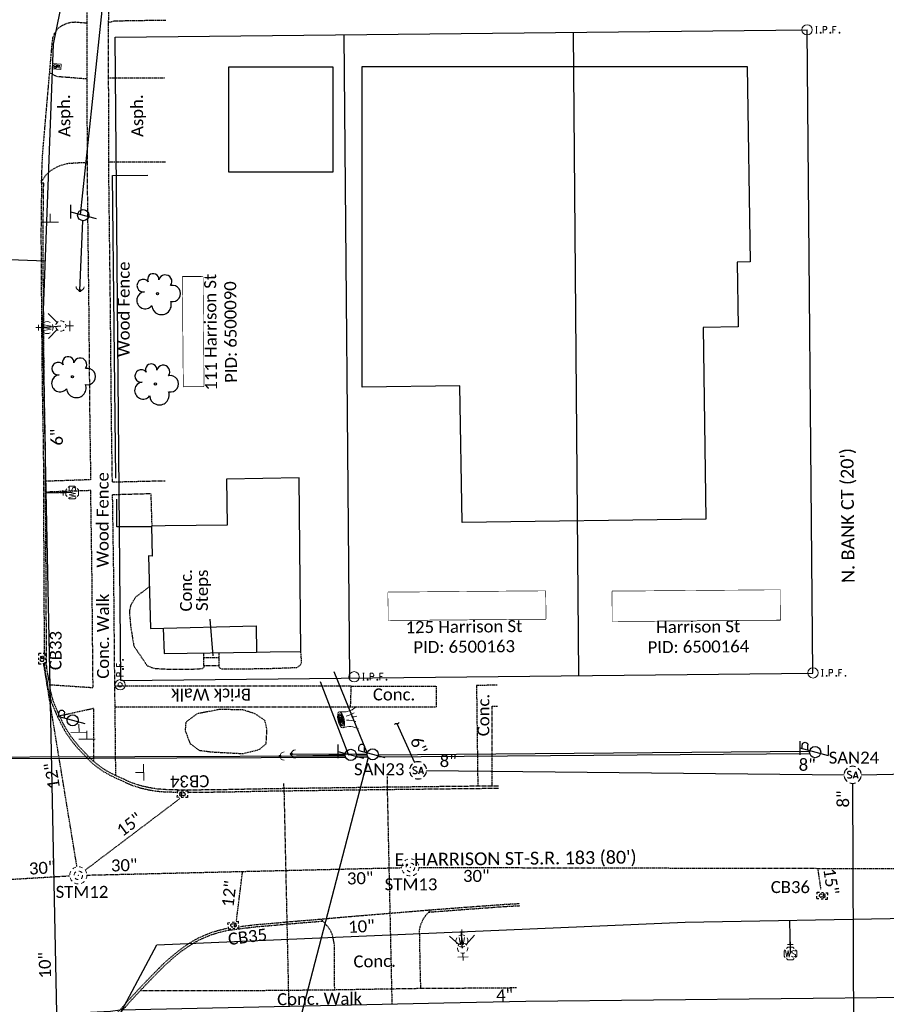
# Model space of a CAD drawing. Header units: feet. Extents: x 2296871 to 2305194, y 360020 to 364238.
# Tile 28 of 55: x 2301804 to 2302006, y 362195 to 362425. Entities that reach past the tile are written whole.
import ezdxf
from ezdxf.enums import TextEntityAlignment as Align

# ---------------------------------------------------------------- set-up
doc = ezdxf.new("R2010")
doc.units = ezdxf.units.FT
doc.header["$MEASUREMENT"] = 0
doc.set_wipeout_variables(frame=1)
for name, pattern in [('2', [0.1, 0.06, -0.04]), ('drainage01', [1.6, 0.85, -0.75]), ('fenceex', [0]), ('foctvex', [0]), ('gasex', [0]), ('OhDOT_USTN1', [0.055, 0.014, -0.041]), ('OhDOT_USTN3', [0.22, 0.165, -0.055]), ('OhDOT_USTN5', [0.11, 0.055, -0.055]), ('ohelecex', [0]), ('ohteleex', [0]), ('rowex', [0]), ('sanex', [0]), ('waterex', [0])]:
    doc.linetypes.add(name, pattern=pattern)
for name, color, linetype in [('BD_X_Building', 231, 'Continuous'), ('BD_X_Porch_or_Deck', 7, 'Continuous'), ('DR_X_Cells', 121, 'Continuous'), ('DR_X_Storm_Sewer', 151, 'OhDOT_USTN5'), ('DR_X_Text', 7, 'Continuous'), ('DV_X_Property_Line', 7, 'Continuous'), ('PV_X_Curb', 120, 'OhDOT_USTN1'), ('PV_X_Driveway', 7, 'OhDOT_USTN5'), ('PV_X_EOP', 7, 'OhDOT_USTN3'), ('PV_X_Steps', 120, 'OhDOT_USTN1'), ('PV_X_Text', 7, 'Continuous'), ('PV_X_Walk', 120, 'OhDOT_USTN5'), ('RD_X_Cells', 7, 'Continuous'), ('RD_X_Fence', 230, 'fenceex'), ('RD_X_Text', 7, 'Continuous'), ('RW_X_Fee_RW', 6, 'rowex'), ('RW_X_Text', 7, 'Continuous'), ('SH_Text', 7, 'Continuous'), ('SN_X_Public', 3, 'Continuous'), ('SV_X_Mon_Cells_Found', 7, 'Continuous'), ('SV_X_Text_Name', 7, 'Continuous'), ('SV_X_Text_Name_MASK', 7, 'Continuous'), ('UT_X_Electric_Cells', 1, 'Continuous'), ('UT_X_Gas', 2, 'gasex'), ('UT_X_Gas_Service_Line', 2, '2'), ('UT_X_Gas_Text', 7, 'Continuous'), ('UT_X_Misc_Cells', 7, 'Continuous'), ('UT_X_Overhead_Electric', 1, 'ohelecex'), ('UT_X_Overhead_Telecom', 30, 'ohteleex'), ('UT_X_Sanitary_Cells', 3, 'Continuous'), ('UT_X_Sanitary_Line', 3, 'sanex'), ('UT_X_Sanitary_Text', 7, 'Continuous'), ('UT_X_Telecom_Cells', 30, 'Continuous'), ('UT_X_Water', 133, 'waterex'), ('UT_X_Water_Cells', 131, 'Continuous'), ('UT_X_Water_Text', 7, 'Continuous'), ('VG_X_Cells', 3, 'Continuous'), ('VG_X_Flower_Bed', 3, 'OhDOT_USTN1')]:
    doc.layers.add(name, color=color, linetype=linetype)
doc.styles.add('Simplex Normal (0.14)', font='calibri.ttf', dxfattribs={"height": 0.14})
doc.styles.add('Straight Normal (0.14) Font 30', font='calibri.ttf', dxfattribs={"height": 0.14})
doc.styles.add('Straight-Normal', font='calibri.ttf', dxfattribs={"height": 0.14})

# ---------------------------------------------------------------- blocks, each defined once
blk = doc.blocks.new('smh')
at = {"linetype": 'Continuous', "flags": 128}
for points in [[(-0.33, 0.69), (-0.36, 0.71), (-0.4, 0.74), (-0.51, 0.78), (-0.65, 0.8), (-0.75, 0.8), (-0.79, 0.8), (-0.95, 0.76), (-1.09, 0.69), (-1.18, 0.59), (-1.2, 0.49), (-1.2, 0.41), (-1.18, 0.31), (-1.08, 0.22), (-0.38, -0.16), (-0.32, -0.21), (-0.29, -0.26), (-0.27, -0.33), (-0.27, -0.41), (-0.28, -0.48), (-0.29, -0.53), (-0.32, -0.6), (-0.34, -0.65), (-0.37, -0.69), (-0.41, -0.72), (-0.45, -0.75), (-0.5, -0.77), (-0.53, -0.79), (-0.65, -0.8), (-0.82, -0.8), (-0.94, -0.77), (-1.1, -0.69), (-1.2, -0.61)], [(0.21, -0.8), (0.71, 0.8), (1.2, -0.8)], [(1.08, -0.42), (0.34, -0.42)]]:
    blk.add_lwpolyline(points, dxfattribs=at)
at = {"linetype": 'Continuous'}
for start, end in [(130.0806, 170.0721), (70.0577, 110.1061), (10.0169, 50.0392), (190.0169, 230.0392), (250.0577, 290.0473), (310.0114, 350.0264)]:
    blk.add_arc((0, 0), 2, start, end, dxfattribs=at)
blk = doc.blocks.new('ODOT SANITARY MANHOLE')
blk.add_blockref('smh', (0, 0))
blk = doc.blocks.new('CONTINUE')
at = {"flags": 128}
blk.add_lwpolyline([(-0.02, -0.58, -0.273937), (0, 0, 0.273937), (0.02, 0.58)], format="xyb", dxfattribs=at)
blk = doc.blocks.new('GCB-X')
at = {"layer": 'DR_X_Cells', "color": 121, "linetype": 'Continuous'}
for p, q in [((-0.062, 0.037), (-0.037, 0.037)), ((-0.062, 0.012), (-0.062, 0.037)), ((-0.012, 0.037), (0.012, 0.037)), ((0.023, 0.019), (0.007, 0.019)), ((0.007, 0.019), (0.007, -0.02)), ((0.007, 0.001), (0.024, 0.001)), ((0.037, 0.037), (0.062, 0.037)), ((0.062, 0.012), (0.062, 0.037)), ((-0.062, -0.037), (-0.062, -0.012)), ((-0.062, -0.037), (-0.037, -0.037)), ((-0.012, -0.037), (0.012, -0.037)), ((0.007, -0.02), (0.024, -0.02)), ((0.037, -0.037), (0.062, -0.037)), ((0.062, -0.037), (0.062, -0.012))]:
    blk.add_line(p, q, dxfattribs=at)
at = {"layer": 'DR_X_Cells', "color": 121, "linetype": 'Continuous', "extrusion": (0, 0, -1)}
for centre, radius, start, end in [((-0.014, 0), 0.0458, 344.8107, 15.1893), ((0.018, 0.007), 0.0127, 21.5603, 158.4397), ((-0.02, 0.01), 0.00986, 106.9987, 243.1793), ((-0.02, -0.01), 0.0117, 112.0547, 247.9453)]:
    blk.add_arc(centre, radius, start, end, dxfattribs=at)
at = {"layer": 'DR_X_Cells', "color": 121, "linetype": 'Continuous'}
blk.add_arc((-0.018, -0.007), 0.0127, 201.5603, 338.4397, dxfattribs=at)
blk = doc.blocks.new('ODOT STORM CATCH BASIN SQUARE')
blk.add_blockref('GCB-X', (0, 0))
blk = doc.blocks.new('ODOT STORM MANHOLE')
at = {"layer": 'DR_X_Cells', "color": 151, "linetype": 'drainage01', "lineweight": 0, "ltscale": 0.05}
for radius in [0.1, 0.05]:
    blk.add_circle((0, 0), radius, dxfattribs=at)
at = {"layer": 'DR_X_Cells', "color": 151, "linetype": 'Continuous', "lineweight": 0}
blk.add_point((0, 0), dxfattribs=at)
blk = doc.blocks.new('TREE')
at = {"linetype": 'Continuous'}
blk.add_circle((0, 0), 0.012, dxfattribs=at)
for centre, radius, start, end in [((-0.049, 0.168), 0.0658, 354.0047, 205.9741), ((-0.165, 0.093), 0.0735, 39.0625, 279.5412), ((0.091, 0.141), 0.0776, 323.83, 165.0376), ((-0.143, -0.077), 0.0987, 96.1722, 320.5737), ((0.173, 0.002), 0.0957, 259.1453, 101.4596), ((0.047, -0.13), 0.114, 184.9476, 19.4572)]:
    blk.add_arc(centre, radius, start, end, dxfattribs=at)
blk = doc.blocks.new('SGN1P_anno')
at = {"layer": 'SN_X_Public', "color": 3, "linetype": 'Continuous', "lineweight": 0}
for p, q in [((0, 0), (-0.96, 0)), ((0, 0.96), (0, -0.96))]:
    blk.add_line(p, q, dxfattribs=at)
blk = doc.blocks.new('WSS')
at = {"layer": 'UT_X_Water_Cells', "color": 133, "linetype": 'Continuous', "lineweight": 0}
for p, q in [((0, 0.074), (0, 0.138)), ((0.032, 0.106), (-0.032, 0.106)), ((0.02, 0.008), (0.055, -0.01))]:
    blk.add_line(p, q, dxfattribs=at)
at = {"layer": 'UT_X_Water_Cells', "color": 133, "linetype": 'Continuous', "lineweight": 0, "flags": 128}
for points in [[(-0.059, 0.045), (-0.074, 0.03), (-0.074, -0.03), (-0.059, -0.045)], [(-0.055, 0.035), (-0.041, -0.041), (-0.027, 0.035), (-0.013, -0.041), (0.001, 0.035)], [(0.045, 0.059), (0.03, 0.074), (-0.03, 0.074), (-0.045, 0.059)], [(0.059, -0.045), (0.074, -0.03), (0.074, 0.03), (0.059, 0.045)], [(-0.045, -0.059), (-0.03, -0.074), (0.03, -0.074), (0.045, -0.059)]]:
    blk.add_lwpolyline(points, dxfattribs=at)
at = {"layer": 'UT_X_Water_Cells', "color": 133, "linetype": 'Continuous', "lineweight": 0, "extrusion": (0, 0, -1)}
for centre, radius, start, end in [((-0.028, 0.02), 0.0135, 303.6324, 53.7413), ((-0.039, -0.005), 0.04, 61.3463, 118.6537), ((-0.037, -0.009), 0.0316, 235.6037, 316.3305), ((-0.044, -0.022), 0.017, 132.0642, 228.5117)]:
    blk.add_arc(centre, radius, start, end, dxfattribs=at)
blk = doc.blocks.new('FH')
at = {"layer": 'UT_X_Water_Cells', "color": 133, "linetype": 'Continuous', "lineweight": 0}
for p, q in [((0, 0.06), (0, 0.146)), ((0.06, 0.103), (-0.06, 0.103)), ((-0.042, -0.042), (-0.146, -0.146)), ((0.042, -0.042), (0.146, -0.146))]:
    blk.add_line(p, q, dxfattribs=at)
for start, end in [(140.021, 184.0629), (68.1395, 112.038), (356.0165, 39.9889), (211.8788, 255.8479), (283.8239, 329.9097)]:
    blk.add_arc((0, 0), 0.06, start, end, dxfattribs=at)
blk = doc.blocks.new('WGV')
at = {"layer": 'UT_X_Water_Cells', "color": 133, "linetype": 'Continuous', "lineweight": 0}
for p, q in [((0, 0.07), (0, 0.134)), ((0.032, 0.102), (-0.032, 0.102))]:
    blk.add_line(p, q, dxfattribs=at)
at = {"layer": 'UT_X_Water_Cells', "color": 133, "linetype": 'Continuous', "lineweight": 0, "flags": 128}
blk.add_lwpolyline([(-0.032, 0.041), (-0.016, -0.045), (0, 0.041), (0.016, -0.045), (0.032, 0.041)], dxfattribs=at)
at = {"layer": 'UT_X_Water_Cells', "color": 133, "linetype": 'Continuous', "lineweight": 0, "extrusion": (0, 0, -1)}
blk.add_arc((0, 0), 0.07, 330.0184, 29.9816, dxfattribs=at)
at = {"layer": 'UT_X_Water_Cells', "color": 133, "linetype": 'Continuous', "lineweight": 0}
for start, end in [(60.0184, 120.0157), (330.0184, 29.9816), (239.9843, 299.9816)]:
    blk.add_arc((0, 0), 0.07, start, end, dxfattribs=at)
blk = doc.blocks.new('ODOT MISC MAILBOX')
at = {"color": 230, "linetype": 'Continuous', "lineweight": 13, "flags": 128}
blk.add_lwpolyline([(-0.1, 0.061), (0.1, 0.061), (0.1, -0.061), (-0.1, -0.061), (-0.1, 0.061)], close=True, dxfattribs=at)
for points in [[(-0.065, -0.04), (-0.065, 0.04), (-0.036, -0.04), (-0.008, 0.04), (-0.008, -0.04)], [(0.051, 0.003), (0.054, 0.007), (0.056, 0.009), (0.057, 0.01), (0.058, 0.012), (0.059, 0.014), (0.06, 0.016), (0.061, 0.02), (0.061, 0.022), (0.061, 0.025), (0.061, 0.029), (0.059, 0.032), (0.057, 0.034), (0.054, 0.037), (0.052, 0.038), (0.05, 0.039), (0.047, 0.04), (0.016, 0.04), (0.016, -0.04), (0.051, -0.04), (0.055, -0.037), (0.059, -0.034), (0.062, -0.029), (0.064, -0.024), (0.065, -0.018), (0.065, -0.014), (0.064, -0.01), (0.061, -0.005), (0.058, -0.001), (0.051, 0.003), (0.016, 0.003)]]:
    blk.add_lwpolyline(points, dxfattribs=at)
at = {"color": 230, "linetype": 'Continuous', "lineweight": 30}
blk.add_point((0, 0), dxfattribs=at)
blk = doc.blocks.new('DM_anno')
at = {"layer": 'UT_X_Misc_Cells', "linetype": 'foctvex', "true_color": 0xa56100}
h = blk.add_hatch(color=44, dxfattribs=at)
edge = h.paths.add_edge_path()
edge.add_arc((0, 0), 0.12, 0, 360)
at = {"layer": 'UT_X_Misc_Cells', "color": 44, "linetype": 'Continuous', "lineweight": 0, "true_color": 0xa56100}
blk.add_circle((0, 0), 0.12, dxfattribs=at)
blk.add_arc((0.48, 0), 0.48, 90, 270, dxfattribs=at)
blk = doc.blocks.new('TLPW')
at = {"linetype": 'Continuous'}
for p, q in [((0.048, 0.18), (-0.04, -0.15)), ((0.128, 0.18), (-0.032, 0.18)), ((0.04, 0.15), (0.083, 0.15)), ((0.023, 0.086), (0.083, 0.086)), ((0.08, -0.15), (-0.04, -0.15))]:
    blk.add_line(p, q, dxfattribs=at)
blk.add_circle((0, 0), 0.065, dxfattribs=at)
at = {"linetype": 'Continuous', "extrusion": (0, 0, -1)}
blk.add_arc((-0.083, 0.118), 0.0319, 88.8767, 271.1233, dxfattribs=at)
blk = doc.blocks.new('ODOT ELEC TELE LIGHT POLE')
blk.add_blockref('TLPW', (0, 0))
blk = doc.blocks.new('TELP')
at = {"linetype": 'Continuous'}
for p, q in [((0.12, 0.15), (-0.04, 0.15)), ((0.04, 0.15), (-0.04, -0.15))]:
    blk.add_line(p, q, dxfattribs=at)
blk.add_circle((0, 0), 0.065, dxfattribs=at)
blk = doc.blocks.new('PP')
at = {"linetype": 'Continuous'}
for p, q in [((0.043, 0.16), (-0.037, -0.14)), ((0.043, 0.16), (0.085, 0.16)), ((0.026, 0.096), (0.085, 0.096))]:
    blk.add_line(p, q, dxfattribs=at)
blk.add_circle((0, 0), 0.065, dxfattribs=at)
at = {"linetype": 'Continuous', "extrusion": (0, 0, -1)}
blk.add_arc((-0.086, 0.128), 0.0319, 88.8767, 271.1233, dxfattribs=at)
blk = doc.blocks.new('ODOT ELEC POWER POLE')
at = {"layer": 'SH_Text', "color": 1, "linetype": 'Continuous', "lineweight": 0}
blk.add_blockref('PP', (0, 0), dxfattribs=at)
blk = doc.blocks.new('IPF')
at = {"layer": 'SV_X_Mon_Cells_Found', "color": 7, "linetype": 'Continuous', "lineweight": 0, "flags": 128}
for points in [[(0.101, 0.04), (0.118, 0.04)], [(0.11, -0.04), (0.11, 0.04)], [(0.188, -0.04), (0.188, 0.04), (0.214, 0.04), (0.217, 0.039), (0.221, 0.038), (0.223, 0.037), (0.224, 0.036), (0.226, 0.032), (0.228, 0.029), (0.229, 0.024), (0.229, 0.017), (0.229, 0.014), (0.227, 0.01), (0.225, 0.006), (0.223, 0.004), (0.221, 0.003), (0.219, 0.002), (0.214, 0.001), (0.188, 0.001)], [(0.338, 0.04), (0.3, 0.04), (0.3, -0.04)], [(0.3, 0.001), (0.327, 0.001)], [(0.101, -0.04), (0.118, -0.04)], [(0.157, -0.029), (0.16, -0.029), (0.162, -0.031), (0.164, -0.033), (0.164, -0.036), (0.162, -0.039), (0.16, -0.04), (0.157, -0.04), (0.156, -0.039), (0.154, -0.036), (0.154, -0.033), (0.156, -0.031), (0.157, -0.029)], [(0.27, -0.029), (0.273, -0.029), (0.274, -0.031), (0.276, -0.033), (0.276, -0.036), (0.274, -0.039), (0.273, -0.04), (0.27, -0.04), (0.268, -0.039), (0.267, -0.036), (0.267, -0.033), (0.268, -0.031), (0.27, -0.029)], [(0.377, -0.029), (0.38, -0.029), (0.382, -0.031), (0.383, -0.033), (0.383, -0.036), (0.382, -0.039), (0.38, -0.04), (0.377, -0.04), (0.376, -0.039), (0.374, -0.036), (0.374, -0.033), (0.376, -0.031), (0.377, -0.029)]]:
    blk.add_lwpolyline(points, dxfattribs=at)
at = {"layer": 'SV_X_Mon_Cells_Found', "color": 7, "linetype": 'Continuous', "lineweight": 0}
blk.add_circle((0, 0), 0.06, dxfattribs=at)
blk = doc.blocks.new('IPIPE')
at = {"layer": 'SV_X_Mon_Cells_Found', "color": 7, "linetype": 'Continuous', "lineweight": 0, "flags": 128}
for points in [[(0.1, -0.04), (0.1, 0.04), (0.126, 0.04), (0.129, 0.039), (0.133, 0.038), (0.135, 0.037), (0.136, 0.036), (0.138, 0.032), (0.14, 0.029), (0.141, 0.024), (0.141, 0.017), (0.141, 0.014), (0.14, 0.01), (0.137, 0.006), (0.135, 0.004), (0.133, 0.003), (0.131, 0.002), (0.126, 0.001), (0.1, 0.001)], [(0.25, 0.04), (0.212, 0.04), (0.212, -0.04)], [(0.212, 0.001), (0.239, 0.001)], [(0.182, -0.029), (0.185, -0.029), (0.186, -0.031), (0.188, -0.033), (0.188, -0.036), (0.186, -0.039), (0.185, -0.04), (0.182, -0.04), (0.18, -0.039), (0.179, -0.036), (0.179, -0.033), (0.18, -0.031), (0.182, -0.029)], [(0.289, -0.029), (0.292, -0.029), (0.294, -0.031), (0.296, -0.033), (0.296, -0.036), (0.294, -0.039), (0.292, -0.04), (0.289, -0.04), (0.288, -0.039), (0.286, -0.036), (0.286, -0.033), (0.288, -0.031), (0.289, -0.029)]]:
    blk.add_lwpolyline(points, dxfattribs=at)
at = {"layer": 'SV_X_Mon_Cells_Found', "color": 7, "linetype": 'Continuous', "lineweight": 0}
for radius in [0.06, 0.0247]:
    blk.add_circle((0, 0), radius, dxfattribs=at)
blk = doc.blocks.new('STUMP')
at = {"layer": 'VG_X_Cells', "color": 30, "linetype": 'Continuous', "lineweight": 0, "extrusion": (0, 0, -1)}
for centre, radius, start, end in [((0.292, -0.017), 0.2, 159.0731, 208.4662), ((0.276, 0.001), 0.253, 176.4519, 199.2062)]:
    blk.add_arc(centre, radius, start, end, dxfattribs=at)
at = {"layer": 'VG_X_Cells', "color": 30, "linetype": 'Continuous', "lineweight": 0}
for centre, radius, start, end in [((0.325, 0.103), 0.316, 194.9653, 212.1216), ((0.28, 0.057), 0.215, 171.4106, 219.9194), ((0.195, -0.04), 0.182, 178.7926, 197.1224)]:
    blk.add_arc(centre, radius, start, end, dxfattribs=at)
for major_axis in [(0.0868, 0.0187), (0.0651, 0.0141), (0.0488, 0.0105), (0.0275, 0.0059), (0.0154, 0.0033)]:
    blk.add_ellipse((-0.019, 0.076), major_axis=major_axis, ratio=0.36865, dxfattribs=at)

msp = doc.modelspace()

# ---------------------------------------------------------------- linework, layer by layer
at = {"layer": 'BD_X_Building', "flags": 128}
msp.add_lwpolyline([(2301876.79, 362389.1), (2301876.79, 362413.51), (2301852.37, 362413.51), (2301852.37, 362389.1), (2301876.79, 362389.1)], close=True, dxfattribs=at)
for points in [[(2301883.58, 362360.01), (2301883.58, 362413.69), (2301973.32, 362413.69), (2301973.99, 362368.12), (2301971.02, 362368.08), (2301971.24, 362352.96), (2301963.04, 362352.84), (2301963.7, 362308.18), (2301906.85, 362307.34), (2301906.36, 362339.27), (2301883.58, 362338.9), (2301883.58, 362360.01)], [(2301837.63, 362306.59), (2301834.4, 362306.55), (2301834.55, 362299.55), (2301833.76, 362299.57), (2301834.2, 362282.66), (2301858.83, 362283.31), (2301858.92, 362277.15), (2301862.12, 362277.2), (2301869.27, 362277.27), (2301868.84, 362317.79), (2301851.88, 362317.47), (2301852.07, 362306.77), (2301837.63, 362306.59)]]:
    msp.add_lwpolyline(points, dxfattribs=at)
at = {"layer": 'BD_X_Porch_or_Deck'}
msp.add_lwpolyline([(2301837.18, 362282.74), (2301837.34, 362276.8), (2301858.92, 362277.15)], dxfattribs=at)
at = {"layer": 'DR_X_Storm_Sewer', "flags": 128}
for points in [[(2301817.05, 362227.08), (2301809.25, 362274.61)], [(2301818.96, 362226.31), (2301841.09, 362243.04)], [(2301819.37, 362225.15), (2301892.8, 362226.89)], [(2301896.8, 362226.94), (2302302.72, 362226.02)], [(2301989.76, 362226.73), (2301990.48, 362221.78)], [(2301565.01, 362210.16), (2301815.37, 362224.99)], [(2301854.25, 362214.6), (2301855.67, 362226.01)]]:
    msp.add_lwpolyline(points, dxfattribs=at)
at = {"layer": 'DV_X_Property_Line', "flags": 128}
for points in [[(2301932.77, 362421.67), (2301934.03, 362271.68)], [(2301880.64, 362271.1), (2301879.37, 362421.09)]]:
    msp.add_lwpolyline(points, dxfattribs=at)
at = {"layer": 'PV_X_Curb', "flags": 128}
for points in [[(2301915.41, 362245.91), (2301912.14, 362245.89), (2301904.6, 362245.81), (2301897.31, 362245.72), (2301887.64, 362245.61), (2301880.04, 362245.51), (2301870.04, 362245.37), (2301862.06, 362245.27), (2301852.07, 362245.07), (2301851.43, 362245.06), (2301843.25, 362244.96), (2301840.18, 362245), (2301838.21, 362245.06), (2301837.54, 362245.08), (2301835.7, 362245.23), (2301833.91, 362245.52), (2301832.08, 362245.94), (2301830.13, 362246.55), (2301827.54, 362247.68), (2301825.2, 362248.78), (2301823.44, 362249.75), (2301822.36, 362250.53), (2301821.13, 362251.47), (2301820.72, 362251.82), (2301819.69, 362252.88), (2301818.66, 362253.96), (2301817.67, 362254.97), (2301816.76, 362256.05), (2301815.73, 362257.4), (2301814.73, 362258.89), (2301813.93, 362260.33), (2301813.04, 362262.15), (2301812.79, 362262.65), (2301812.53, 362263.21), (2301811.7, 362265.21), (2301811.31, 362266.48), (2301810.86, 362268.25), (2301810.71, 362269.52), (2301810.51, 362270.62), (2301810.09, 362272.86), (2301809.92, 362274.56), (2301809.93, 362276.79), (2301809.91, 362278.61), (2301809.92, 362280.43), (2301809.91, 362282.25), (2301809.92, 362284.08), (2301809.84, 362285.9), (2301809.84, 362286.96), (2301809.84, 362287.21), (2301809.83, 362297.21), (2301809.76, 362305.14), (2301809.69, 362325.14), (2301809.49, 362335.14), (2301809.4, 362341.56), (2301809.3, 362351.56), (2301809.28, 362356.29), (2301809.19, 362363.66), (2301809.15, 362373.65), (2301809.15, 362375.64), (2301809.24, 362383.44), (2301809.29, 362386.46), (2301808.79, 362386.47), (2301808.74, 362383.45), (2301808.65, 362375.64), (2301808.65, 362373.65), (2301808.69, 362363.65), (2301808.78, 362356.29), (2301808.8, 362351.55), (2301808.9, 362341.56), (2301808.99, 362335.14), (2301809.19, 362325.14), (2301809.26, 362305.14), (2301809.33, 362297.21), (2301809.34, 362287.21), (2301809.34, 362286.95), (2301809.34, 362285.89), (2301809.42, 362284.07), (2301809.41, 362282.25), (2301809.42, 362280.43), (2301809.41, 362278.61), (2301809.43, 362276.79), (2301809.43, 362276.54)], [(2301809.42, 362274.61), (2301809.42, 362274.53), (2301809.6, 362272.79), (2301810.01, 362270.53), (2301810.21, 362269.44), (2301810.37, 362268.16), (2301810.83, 362266.34), (2301811.23, 362265.03), (2301812.08, 362263.01), (2301812.34, 362262.43), (2301812.59, 362261.92), (2301813.49, 362260.1), (2301814.31, 362258.62), (2301815.33, 362257.11), (2301816.37, 362255.74), (2301817.3, 362254.63), (2301818.3, 362253.61), (2301819.33, 362252.54), (2301820.38, 362251.45), (2301820.82, 362251.08), (2301822.06, 362250.13), (2301823.17, 362249.32), (2301824.97, 362248.33), (2301824.97, 362248.33), (2301827.33, 362247.23), (2301829.95, 362246.08), (2301831.95, 362245.46), (2301833.81, 362245.03), (2301835.63, 362244.73), (2301837.51, 362244.58), (2301838.19, 362244.56), (2301840.17, 362244.5)], [(2301843.12, 362244.46), (2301843.25, 362244.46), (2301851.44, 362244.56), (2301852.08, 362244.57), (2301862.07, 362244.77), (2301870.05, 362244.87), (2301880.04, 362245.01), (2301887.65, 362245.11), (2301897.31, 362245.22), (2301904.6, 362245.31), (2301912.15, 362245.39), (2301915.41, 362245.41)], [(2301899.06, 362216.52), (2301900.5, 362216.62), (2301900.5, 362216.63), (2301902.66, 362216.79), (2301906.91, 362217.12), (2301916.79, 362217.84), (2301918.04, 362217.91), (2301920.34, 362218.03)], [(2301899.55, 362217.05), (2301899.96, 362217.08), (2301899.96, 362217.09), (2301902.63, 362217.29), (2301906.87, 362217.62), (2301916.76, 362218.34), (2301918.01, 362218.41), (2301920.31, 362218.53)], [(2301855.16, 362213.18), (2301855.84, 362213.27), (2301858.95, 362213.64), (2301862.09, 362213.88), (2301866.81, 362214.32), (2301872.98, 362214.82), (2301873.92, 362214.91)], [(2301811.83, 362044.96), (2301811.76, 362045.41), (2301811.63, 362046.54), (2301811.56, 362047.31), (2301811.54, 362048.28), (2301811.52, 362052.23), (2301811.52, 362062.13), (2301811.54, 362065.03), (2301811.57, 362074.93), (2301811.48, 362082.13), (2301811.47, 362090.15), (2301811.46, 362092.77), (2301811.45, 362096.53), (2301811.44, 362097.02), (2301811.4, 362099.98), (2301811.35, 362103.21), (2301811.31, 362110.66), (2301811.22, 362117.92), (2301811.14, 362126.16), (2301811.06, 362136.06), (2301811, 362142.67), (2301810.87, 362151.1), (2301810.77, 362153.88), (2301810.77, 362156.48), (2301810.75, 362162.6), (2301810.87, 362165.71), (2301811.16, 362167.59), (2301811.66, 362169.8), (2301812.53, 362172.77), (2301813.21, 362174.68), (2301814.27, 362176.97), (2301815.01, 362178.36), (2301815.87, 362179.84), (2301816.87, 362181.28), (2301819.47, 362184.67), (2301821.94, 362187.7), (2301822.67, 362188.57), (2301824.11, 362190.25), (2301827.49, 362194.19), (2301828.63, 362195.5), (2301829.42, 362196.38), (2301831.67, 362198.8), (2301834.56, 362201.81), (2301836.32, 362203.59), (2301837.33, 362204.6), (2301839.64, 362206.63), (2301841.34, 362207.97), (2301843.28, 362209.28), (2301844.47, 362210.01), (2301845.21, 362210.41), (2301845.99, 362210.8), (2301847.41, 362211.42), (2301848.81, 362211.92), (2301850.28, 362212.35), (2301852.07, 362212.78)], [(2301845.12, 362037.05), (2301835.13, 362036.97), (2301831.41, 362036.98), (2301829.54, 362036.96), (2301828.23, 362037), (2301827.79, 362037), (2301827.03, 362036.99), (2301823.2, 362037.08), (2301821.3, 362037.1), (2301820.02, 362037.06), (2301818.01, 362037.06), (2301817.15, 362037.1), (2301816.28, 362037.23), (2301815.52, 362037.45), (2301814.75, 362037.8), (2301813.97, 362038.31), (2301813.41, 362038.88), (2301812.97, 362039.4), (2301812.62, 362040.02), (2301812.41, 362040.62), (2301812.35, 362040.95), (2301812.35, 362042.23), (2301812.4, 362042.85), (2301812.39, 362044.63), (2301812.26, 362045.47), (2301812.13, 362046.59), (2301812.06, 362047.34), (2301812.04, 362048.29), (2301812.02, 362052.23), (2301812.02, 362062.13), (2301812.04, 362065.03), (2301812.07, 362074.94), (2301811.98, 362082.13), (2301811.97, 362090.15), (2301811.96, 362092.77), (2301811.95, 362096.54), (2301811.94, 362097.03), (2301811.9, 362099.99), (2301811.85, 362103.22), (2301811.81, 362110.66), (2301811.72, 362117.93), (2301811.64, 362126.16), (2301811.56, 362136.07), (2301811.5, 362142.68), (2301811.37, 362151.11), (2301811.27, 362153.89), (2301811.27, 362156.48), (2301811.25, 362162.59), (2301811.37, 362165.66), (2301811.65, 362167.49), (2301812.15, 362169.67), (2301813.01, 362172.61), (2301813.67, 362174.49), (2301814.72, 362176.75), (2301815.44, 362178.11), (2301816.29, 362179.58), (2301817.27, 362180.99), (2301819.86, 362184.36), (2301822.33, 362187.38), (2301823.05, 362188.25), (2301824.49, 362189.92), (2301827.87, 362193.86), (2301829, 362195.17), (2301829.79, 362196.04), (2301832.03, 362198.45), (2301834.92, 362201.46), (2301836.67, 362203.23), (2301837.68, 362204.23), (2301839.96, 362206.25), (2301841.64, 362207.56), (2301843.55, 362208.86), (2301844.72, 362209.58), (2301845.44, 362209.97), (2301846.2, 362210.35), (2301847.59, 362210.96), (2301848.96, 362211.44), (2301850.41, 362211.86), (2301852.16, 362212.28), (2301855.9, 362212.77), (2301859, 362213.14), (2301862.13, 362213.39), (2301866.86, 362213.82), (2301873.02, 362214.32), (2301874.3, 362214.44), (2301874.34, 362214.44)]]:
    msp.add_lwpolyline(points, dxfattribs=at)
at = {"layer": 'PV_X_Driveway', "flags": 128}
for points in [[(2301819.35, 362410.77), (2301814.23, 362411.18), (2301813.71, 362411.22), (2301812.52, 362411.32), (2301811.78, 362411.57), (2301810.68, 362412.24)], [(2301824.35, 362411.08), (2301837.56, 362411.08)], [(2301808.8, 362386.86), (2301809.87, 362388.49), (2301811.17, 362389.59), (2301813.03, 362390.6), (2301814.88, 362391.11), (2301818.05, 362391.31), (2301819.41, 362391.25)], [(2301824.41, 362391.47), (2301829.5, 362391.47), (2301834.49, 362391.47), (2301837.65, 362391.47)], [(2301873.92, 362214.91), (2301875.6, 362213.07), (2301876.17, 362212.16), (2301876.58, 362211.22), (2301876.84, 362209.81), (2301876.97, 362209.11), (2301877.02, 362208.84), (2301877.06, 362198.84), (2301877.06, 362198.36)], [(2301897.23, 362198.69), (2301897.12, 362202.8), (2301897.01, 362208.62), (2301896.94, 362212.28), (2301896.94, 362212.34), (2301897.05, 362212.95), (2301897.32, 362213.89), (2301897.91, 362215.06), (2301898.43, 362215.81), (2301899.55, 362217.05)]]:
    msp.add_lwpolyline(points, dxfattribs=at)
at = {"layer": 'PV_X_EOP', "flags": 128}
for points in [[(2301808.79, 362386.47), (2301808.92, 362390.76), (2301809.07, 362393.61), (2301809.68, 362400.7), (2301811.23, 362418.63), (2301811.43, 362420.38), (2301811.62, 362420.95), (2301811.78, 362421.34), (2301811.99, 362421.69), (2301812.61, 362422.56), (2301813.65, 362423.29), (2301814.64, 362423.76), (2301815.78, 362424.02), (2301816.69, 362424.08), (2301817.02, 362424.03), (2301819.35, 362423.86)], [(2301824.35, 362423.99), (2301825.73, 362424.3), (2301829.87, 362424.43), (2301834.87, 362424.47), (2301837.82, 362424.49)], [(2301873.92, 362214.91), (2301874.25, 362214.94), (2301875.8, 362215.08), (2301880.22, 362215.47), (2301890.1, 362216.28), (2301897.74, 362216.91), (2301899.02, 362217.02), (2301899.55, 362217.05)]]:
    msp.add_lwpolyline(points, dxfattribs=at)
at = {"layer": 'PV_X_Steps'}
for points in [[(2301846.55, 362276.95), (2301846.55, 362274.01), (2301850.17, 362274.01), (2301850.17, 362277.01)], [(2301850.17, 362275.82), (2301846.55, 362275.79)]]:
    msp.add_lwpolyline(points, dxfattribs=at)
at = {"layer": 'PV_X_Text'}
msp.add_lwpolyline([(2301848.03, 362284.82), (2301848.69, 362276.27)], dxfattribs=at)
at = {"layer": 'PV_X_Walk', "flags": 128}
for points in [[(2301819.31, 362430.44), (2301819.33, 362426.27), (2301819.35, 362423.05), (2301819.35, 362413.04), (2301819.36, 362407.38), (2301819.39, 362397.37), (2301819.42, 362387.37), (2301819.43, 362386.2), (2301819.55, 362376.17), (2301819.67, 362366.18), (2301819.78, 362357.19), (2301819.87, 362347.2), (2301819.96, 362337.2), (2301820.02, 362330.96), (2301820.17, 362320.94), (2301820.22, 362317.34), (2301815.22, 362317.16), (2301810.23, 362316.99), (2301809.72, 362316.97)], [(2301824.39, 362430.49), (2301824.35, 362423.02), (2301824.35, 362413.04), (2301824.36, 362407.38), (2301824.39, 362397.39), (2301824.42, 362387.39), (2301824.43, 362386.21), (2301824.55, 362376.24), (2301824.67, 362366.24), (2301824.78, 362357.25), (2301824.87, 362347.24), (2301824.96, 362337.24), (2301825.02, 362331), (2301825.17, 362321.02), (2301825.23, 362316.82), (2301837.63, 362317.12)], [(2301810.7, 362269.55), (2301820.8, 362268.88), (2301820.74, 362274.79), (2301820.65, 362284.79), (2301820.56, 362294.78), (2301820.47, 362300.95), (2301820.32, 362310.95), (2301820.26, 362314.81), (2301815.26, 362314.64), (2301810.27, 362314.47), (2301809.72, 362314.45)], [(2301834.56, 362306.55), (2301834.34, 362314.06), (2301825.27, 362313.8), (2301825.32, 362311.02), (2301825.46, 362301.02), (2301825.56, 362294.85), (2301825.65, 362284.84), (2301825.74, 362274.84), (2301825.79, 362269.72), (2301825.91, 362259.73), (2301826.01, 362249.74), (2301826.03, 362248.39)], [(2301881.01, 362269.22), (2301871.01, 362269.22), (2301861.01, 362269.22), (2301851.01, 362269.22), (2301841.01, 362269.22), (2301831.01, 362269.22), (2301825.79, 362269.22)], [(2301881.01, 362269.22), (2301891.01, 362269.22), (2301900.84, 362269.22), (2301900.84, 362264.28), (2301890.84, 362264.28), (2301880.84, 362264.28), (2301881.01, 362269.22)], [(2301915.06, 362269.43), (2301910.21, 362269.37), (2301910.34, 362259.37), (2301910.47, 362249.37), (2301910.51, 362245.87)], [(2301812.96, 362262.3), (2301820.86, 362264.05), (2301820.91, 362259.68), (2301820.89, 362251.67)], [(2301880.84, 362264.28), (2301870.84, 362264.28), (2301860.84, 362264.28), (2301850.84, 362264.28), (2301840.84, 362264.28), (2301830.84, 362264.28), (2301825.85, 362264.28)], [(2301913.87, 362245.9), (2301913.87, 362256.15), (2301913.87, 362264.55), (2301915.13, 362264.55)], [(2301919.55, 362198.84), (2301909.55, 362198.76), (2301907.31, 362198.75), (2301897.24, 362198.69), (2301887.21, 362198.53), (2301877.22, 362198.36), (2301877.09, 362198.36), (2301867.11, 362198.26), (2301856.94, 362198.17), (2301846.95, 362198.17), (2301836.95, 362198.17), (2301831.77, 362198.17)]]:
    msp.add_lwpolyline(points, dxfattribs=at)
at = {"layer": 'RD_X_Fence', "flags": 128}
for points in [[(2301826.13, 362317.73), (2301825.36, 362388.28), (2301833.56, 362388.37)], [(2301834.4, 362306.34), (2301826.35, 362306.34), (2301826.35, 362312.78)]]:
    msp.add_lwpolyline(points, dxfattribs=at)
at = {"layer": 'RW_X_Fee_RW', "flags": 128}
for points in [[(2301825.97, 362420.51), (2301987.29, 362422.26)], [(2301988.61, 362272.27), (2301987.29, 362422.26)], [(2301827.24, 362270.52), (2301825.97, 362420.51)], [(2301827.24, 362270.52), (2301988.61, 362272.27)]]:
    msp.add_lwpolyline(points, dxfattribs=at)
at = {"layer": 'SV_X_Text_Name_MASK'}
for points in [[(2301846.61, 362339.15), (2301846.4, 362364.65), (2301841.69, 362364.61), (2301841.91, 362339.11)], [(2301889.6, 362291.06), (2301889.66, 362284.59), (2301926.34, 362284.9), (2301926.29, 362291.37)], [(2301941.86, 362291.29), (2301941.92, 362284.35), (2301981.1, 362284.68), (2301981.05, 362291.62)]]:
    msp.add_lwpolyline(points, close=True, dxfattribs=at)
at = {"layer": 'UT_X_Gas', "flags": 128}
msp.add_lwpolyline([(2301772.79, 362190.87), (2301824.9, 362193.44), (2301827.13, 362193.7), (2301902.61, 362195.35), (2301921.71, 362195.72), (2302598.99, 362202.91), (2302619.1, 362201.72), (2302632.56, 362201.74), (2302643.83, 362202.49), (2302649.16, 362203.07), (2303246.6, 362209.14), (2303311.04, 362210.61), (2303395.81, 362210.42), (2303445.16, 362209.52), (2303485.35, 362210.12), (2303530.31, 362210.38), (2303554.76, 362210.36), (2303593.21, 362211.19), (2303662.11, 362212.75), (2303695.58, 362212.77), (2303735.06, 362213.36), (2303784.62, 362214.36), (2303811.68, 362215.19), (2303838.02, 362214.67), (2303875.3, 362215.43), (2303917.3, 362215.05), (2303972.58, 362215.34), (2304075.44, 362216.25), (2304104.03, 362216.67), (2304142.03, 362216.68), (2304183.96, 362217.55), (2304245.48, 362217.15), (2304287.23, 362218.16), (2304340.14, 362219.65), (2304379.55, 362220.13), (2304423.36, 362221.34), (2304467.76, 362223.97), (2304503.52, 362229.16), (2304542.51, 362233.59), (2304572.69, 362236.39), (2304602.18, 362237.84), (2304634.79, 362238.31), (2304632.96, 362260.55), (2304621.31, 362301.47), (2304615.84, 362387.06), (2304619.25, 362457.01), (2304619.37, 362523.24), (2304620.77, 362655.85), (2304621.86, 362779.83), (2304622.72, 362898.51), (2304622.9, 363003.54), (2304623.37, 363096.24), (2304624.3, 363189.54), (2304624.32, 363243.83), (2304624.97, 363348.77), (2304625.89, 363407.3), (2304626.71, 363522.37), (2304627.43, 363634.88), (2304628.03, 363752.22)], dxfattribs=at)
at = {"layer": 'UT_X_Gas_Service_Line', "flags": 128}
for points in [[(2301889.39, 362248.11), (2301889.39, 362244.96), (2301890.48, 362195.09)], [(2301865.18, 362246.58), (2301865.31, 362244.76), (2301866.42, 362194.56)]]:
    msp.add_lwpolyline(points, dxfattribs=at)
at = {"layer": 'UT_X_Misc_Cells', "flags": 128}
for points in [[(2301817.74, 362361.43), (2301818.44, 362377.72)], [(2301864.4, 362252.88), (2301879.59, 362253.16)], [(2301867.02, 362253.4), (2301884.71, 362253.33)]]:
    msp.add_lwpolyline(points, dxfattribs=at)
at = {"layer": 'UT_X_Overhead_Electric', "ltscale": 0.8, "flags": 128}
for points in [[(2301884.75, 362253.66), (2301877.02, 362272.52)], [(2301781.34, 362252.23), (2301879.7, 362252.66)], [(2301884.97, 362252.54), (2301867.03, 362183.58)], [(2301882.11, 362252.73), (2301884.84, 362252.76)], [(2301887.17, 362252.74), (2301987.93, 362253.49)]]:
    msp.add_lwpolyline(points, dxfattribs=at)
at = {"layer": 'UT_X_Overhead_Telecom', "ltscale": 0.77, "flags": 128}
for points in [[(2301817.88, 362379.07), (2301823.34, 362430.48)], [(2301880.44, 362253), (2301873.83, 362270.25)], [(2301887.3, 362253.21), (2301987.9, 362254.08)], [(2301781.45, 362252.67), (2301879.6, 362252.99)], [(2301882.19, 362253.17), (2301884.71, 362253.19)]]:
    msp.add_lwpolyline(points, dxfattribs=at)
at = {"layer": 'UT_X_Sanitary_Line', "flags": 128}
for points in [[(2301891.66, 362260.5), (2301895.77, 362251.39)], [(2301999.93, 362248.56), (2302188.17, 362252.51)], [(2301898.59, 362249.54), (2301995.93, 362248.54)], [(2301998.79, 362033.24), (2301997.94, 362246.52)]]:
    msp.add_lwpolyline(points, dxfattribs=at)
at = {"layer": 'UT_X_Water'}
for points in [[(2301822.33, 361352.17), (2301814.9, 361607.27), (2301814.12, 361708.71), (2301812.25, 361841.29), (2301812.28, 361843.15), (2301811.87, 361956.26), (2301810.85, 362072.87), (2301812.89, 362166.3), (2301809.1, 362352.78), (2301811.59, 362418.91), (2301813.91, 362430.38)], [(2301778.33, 362369.53), (2301809.68, 362368.35)], [(2301813.29, 362353.18), (2301810.1, 362352.8), (2301809.1, 362352.84)], [(2301815.91, 362314.34), (2301809.88, 362314.22)], [(2301983.4, 362206.85), (2301983.27, 362214.62)], [(2301906.98, 362208.13), (2301906.81, 362209.8), (2301906.72, 362211.94)]]:
    msp.add_lwpolyline(points, dxfattribs=at)
at = {"layer": 'UT_X_Water', "flags": 128}
msp.add_lwpolyline([(2301812.89, 362166.3), (2301835.68, 362208.87), (2301958.88, 362214.2), (2302176.71, 362217.97), (2302601.03, 362222.56), (2302960.16, 362224.56), (2302985.76, 362223.41), (2303268.27, 362227.45), (2303269.31, 362227.47), (2303774.71, 362231.54), (2303988.37, 362232.98), (2304190.92, 362235.42), (2304405.75, 362235.42), (2304686.61, 362245.13)], dxfattribs=at)
at = {"layer": 'VG_X_Flower_Bed', "flags": 128}
for points in [[(2301833.95, 362292.44), (2301830.69, 362289.91), (2301829.57, 362288.07), (2301829.25, 362286.65), (2301829.57, 362283.01), (2301830.31, 362278.57), (2301831.76, 362276.43), (2301833.43, 362273.96), (2301833.43, 362273.96), (2301834.85, 362273.39), (2301836.88, 362273.22), (2301842.9, 362273.13), (2301846.33, 362273.32), (2301846.7, 362273.65), (2301846.81, 362274.01)], [(2301850.09, 362274.01), (2301850.25, 362273.51), (2301850.67, 362273.28), (2301853.04, 362273.21), (2301862.03, 362273.34), (2301868.29, 362273.57), (2301869.23, 362274.17), (2301869.42, 362274.89), (2301869.26, 362277.25)]]:
    msp.add_lwpolyline(points, dxfattribs=at)
msp.add_lwpolyline([(2301843.4, 362255.83), (2301845.56, 362254.25), (2301848.35, 362253.89), (2301855.73, 362253.49), (2301859.55, 362254.43), (2301861.17, 362255.83), (2301861.35, 362259.16), (2301860.86, 362261.23), (2301858.57, 362262.76), (2301855.69, 362263.7), (2301850.2, 362263.75), (2301845.02, 362262.76), (2301842.41, 362260.78), (2301842.28, 362258.84)], close=True, dxfattribs=at)

# ---------------------------------------------------------------- block references
at = {"layer": 'DR_X_Cells', "xscale": 20, "yscale": 20}
for p, rotation in [((2301808.91, 362275.58), 89.53967144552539), ((2301841.62, 362244.01), 179.2052794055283), ((2301990.85, 362220.36), 355.1879257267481), ((2301853.55, 362213.48), 7.422440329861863)]:
    msp.add_blockref('ODOT STORM CATCH BASIN SQUARE', p, dxfattribs=dict(at, rotation=rotation))
at = {"layer": 'DR_X_Cells', "xscale": 20, "yscale": 20, "zscale": 20}
for p in [(2301894.8, 362226.94), (2301817.37, 362225.1)]:
    msp.add_blockref('ODOT STORM MANHOLE', p, dxfattribs=at)
at = {"layer": 'RD_X_Cells', "xscale": 10.00000000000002, "yscale": 10.00000000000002, "zscale": 10.00000000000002, "rotation": 175.0661872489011}
msp.add_blockref('ODOT MISC MAILBOX', (2301812.3, 362413.69), dxfattribs=at)
at = {"layer": 'SN_X_Public'}
for p, xscale, yscale, zscale, rotation in [((2301810.8, 362377.39), 1.999999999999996, 1.999999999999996, 1.999999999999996, 270.1753375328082), ((2301817.52, 362258.44), 1.999999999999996, 1.999999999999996, 1.999999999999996, 270.1753375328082), ((2301819.37, 362256.87), 1.999999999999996, 1.999999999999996, 1.999999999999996, 270.1753375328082), ((2301832.58, 362249.11), 1.999999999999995, 1.999999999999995, 1.999999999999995, 0.6686828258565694)]:
    msp.add_blockref('SGN1P_anno', p, dxfattribs=dict(at, xscale=xscale, yscale=yscale, zscale=zscale, rotation=rotation))
at = {"layer": 'SV_X_Mon_Cells_Found', "xscale": 20, "yscale": 20, "zscale": 20}
for p in [(2301987.29, 362422.24), (2301881.66, 362271.4), (2301988.68, 362272.3)]:
    msp.add_blockref('IPF', p, dxfattribs=at)
at = {"layer": 'SV_X_Mon_Cells_Found', "xscale": 20.00000000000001, "yscale": 20.00000000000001, "zscale": 20.00000000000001, "rotation": 90.48289238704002}
msp.add_blockref('IPIPE', (2301827.11, 362269.53), dxfattribs=at)
at = {"layer": 'UT_X_Electric_Cells', "xscale": 20, "yscale": 20, "zscale": 20, "rotation": 90}
for name, p in [('ODOT ELEC POWER POLE', (2301816.04, 362261.24)), ('ODOT ELEC TELE LIGHT POLE', (2301989.18, 362253.83)), ('ODOT ELEC POWER POLE', (2301886.01, 362253.32))]:
    msp.add_blockref(name, p, dxfattribs=at)
at = {"layer": 'UT_X_Misc_Cells', "xscale": 2, "yscale": 2, "zscale": 2}
for p, rotation in [((2301817.74, 362361.43), 87.53231657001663), ((2301864.4, 362252.88), 1.032498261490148), ((2301867.02, 362253.4), 359.770600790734)]:
    msp.add_blockref('DM_anno', p, dxfattribs=dict(at, rotation=rotation))
at = {"layer": 'UT_X_Sanitary_Cells'}
for p in [(2301896.59, 362249.57), (2301997.93, 362248.52)]:
    msp.add_blockref('ODOT SANITARY MANHOLE', p, dxfattribs=at)
at = {"layer": 'UT_X_Sanitary_Line', "rotation": 294.281772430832}
msp.add_blockref('CONTINUE', (2301891.66, 362260.5), dxfattribs=at)
at = {"layer": 'UT_X_Telecom_Cells', "color": 30, "linetype": 'Continuous', "lineweight": 0, "xscale": 20, "yscale": 20, "zscale": 20, "rotation": 90}
for p in [(2301818.5, 362379.02), (2301880.89, 362253.18)]:
    msp.add_blockref('TELP', p, dxfattribs=at)
at = {"layer": 'UT_X_Water_Cells', "xscale": 20, "yscale": 20, "zscale": 20}
for p, rotation in [((2301813.29, 362353.18), 270.3188425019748), ((2301906.98, 362208.13), 182.4734018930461)]:
    msp.add_blockref('FH', p, dxfattribs=dict(at, rotation=rotation))
at = {"layer": 'UT_X_Water_Cells', "xscale": 20, "yscale": 20}
for name, p, rotation in [('WGV', (2301810.1, 362352.8), 90), ('WSS', (2301815.91, 362314.34), 91.16451266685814)]:
    msp.add_blockref(name, p, dxfattribs=dict(at, rotation=rotation))
for name, p in [('WGV', (2301906.81, 362209.8)), ('WSS', (2301983.4, 362206.85))]:
    msp.add_blockref(name, p, dxfattribs=at)
at = {"layer": 'VG_X_Cells', "xscale": 20, "yscale": 20, "zscale": 20}
for p in [(2301835.81, 362360.72), (2301815.97, 362341.36), (2301835.33, 362339.66)]:
    msp.add_blockref('TREE', p, dxfattribs=at)
at = {"layer": 'VG_X_Cells', "xscale": 21.71926295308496, "yscale": 21.71926295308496, "zscale": 21.71926295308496, "rotation": 90}
msp.add_blockref('STUMP', (2301880.28, 362261.77), dxfattribs=at)

# ---------------------------------------------------------------- texts
at = {"layer": 'DR_X_Text', "char_height": 2.8, "attachment_point": 5, "style": 'Simplex Normal (0.14)'}
for s, insert, rotation in [('CB33', (2301812.07, 362277.5), 89.5397), ('12"', (2301811.22, 362248.31), 99.313), ('CB34', (2301843.35, 362247.02), 180.6687), ('15"', (2301829.26, 362236.96), 37.0976), ('30"', (2301808.93, 362226.81), 3.3901), ('30"', (2301828.06, 362227.44), 1.3583), ('30"', (2301883.09, 362224.41), 1.3583), ('30"', (2301910.16, 362224.94), 359.8704), ('15"', (2301992.9, 362223.67), 278.3897), ('12"', (2301852.52, 362220.8), 82.9277), ('CB35', (2301856.81, 362210.76), 7.4224)]:
    msp.add_mtext(s, dxfattribs=dict(at, insert=insert, rotation=rotation))
for s, insert in [('STM13', (2301894.94, 362222.98)), ('CB36', (2301983.4, 362222.34)), ('STM12', (2301818.21, 362221.22))]:
    msp.add_mtext(s, dxfattribs=dict(at, insert=insert))
at = {"layer": 'PV_X_Text', "char_height": 2.8, "attachment_point": 5, "style": 'Straight-Normal'}
for s, insert, rotation in [('Asph.', (2301814.42, 362402.22), 90.508), ('Asph.', (2301831.41, 362402.22), 90.508), ('Conc.', (2301886.46, 362205.06), 0.9573)]:
    msp.add_mtext(s, dxfattribs=dict(at, insert=insert, rotation=rotation))
at = {"layer": 'PV_X_Text', "insert": (2301844.68, 362291.55), "char_height": 2.8, "width": 26.6038, "attachment_point": 5, "rotation": 90, "line_spacing_factor": 0.8, "style": 'Straight-Normal'}
msp.add_mtext('Conc.\\PSteps', dxfattribs=at)
at = {"layer": 'PV_X_Text', "char_height": 2.8, "width": 23.4667, "attachment_point": 5, "style": 'Straight-Normal'}
for s, insert, rotation in [('Conc. Walk', (2301823.13, 362280.85), 90), ('Brick Walk', (2301848.32, 362267.26), 180), ('Conc.', (2301911.83, 362262.47), 90), ('Conc. Walk', (2301873.63, 362196.28), 0.5462)]:
    msp.add_mtext(s, dxfattribs=dict(at, insert=insert, rotation=rotation))
at = {"layer": 'PV_X_Text', "insert": (2301890.99, 362267.26), "char_height": 2.8, "width": 23.4667, "attachment_point": 5, "style": 'Straight-Normal'}
msp.add_mtext('Conc.', dxfattribs=at)
at = {"layer": 'RD_X_Text', "char_height": 2.8, "width": 54.0089, "attachment_point": 5, "rotation": 90, "line_spacing_factor": 0.8, "style": 'Straight-Normal'}
for insert in [(2301827.96, 362357.09), (2301823.04, 362307.97)]:
    msp.add_mtext('Wood Fence', dxfattribs=dict(at, insert=insert))
at = {"layer": 'RW_X_Text', "style": 'Simplex Normal (0.14)'}
for s, rotation, p in [("N. BANK CT (20')", 90.5009, (2301996.74, 362309)), ("E. HARRISON ST-S.R. 183 (80')", 0.6229, (2301919.32, 362229.05))]:
    msp.add_text(s, height=3, rotation=rotation, dxfattribs=at).set_placement(p, align=Align.MIDDLE_CENTER)
at = {"layer": 'SV_X_Text_Name', "char_height": 2.8, "width": 77.9146, "attachment_point": 5, "style": 'Simplex Normal (0.14)'}
for s, insert, rotation in [('Frank Young\\P111 Harrison St\\P\\pxqc;PID: 6500090', (2301848.22, 362351.73), 90.4829), ('Cynthia Sickafoose\\P125 Harrison St\\P\\pxqc;PID: 6500163', (2301907.29, 362283.06), 0.6229), ('Cynthia Sickafoose\\PHarrison St\\P\\pxqc;PID: 6500164', (2301961.9, 362283.06), 0.6229)]:
    msp.add_mtext(s, dxfattribs=dict(at, insert=insert, rotation=rotation))
at = {"layer": 'UT_X_Gas_Text', "style": 'Straight Normal (0.14) Font 30'}
msp.add_text('4"', height=2.8, rotation=1.0965, dxfattribs=at).set_placement((2301916.76, 362197.16), align=Align.MIDDLE_CENTER)
at = {"layer": 'UT_X_Sanitary_Text', "char_height": 2.8, "attachment_point": 5, "style": 'Simplex Normal (0.14)'}
for s, insert, rotation in [('6"', (2301896.75, 362255.36), 294.2818), ('8"', (2301903.61, 362251.72), 359.4063), ('8"', (2301987.32, 362250.85), 359.4063), ('8"', (2301995.71, 362242.89), 90.2299)]:
    msp.add_mtext(s, dxfattribs=dict(at, insert=insert, rotation=rotation))
for s, insert in [('SAN24', (2301998.22, 362252.53)), ('SAN23', (2301887.53, 362249.81))]:
    msp.add_mtext(s, dxfattribs=dict(at, insert=insert))
at = {"layer": 'UT_X_Water_Text', "char_height": 2.8, "attachment_point": 5, "style": 'Simplex Normal (0.14)'}
for s, insert, rotation in [('6"', (2301812.36, 362327.28), 91.1645), ('10"', (2301883.37, 362213.18), 2.4734), ('10"', (2301809.57, 362204.13), 91.1645)]:
    msp.add_mtext(s, dxfattribs=dict(at, insert=insert, rotation=rotation))

# ---------------------------------------------------------------- next in the draw order: wipeouts: each hides what was drawn before it
for points in [[(2301846.61, 362339.15), (2301846.4, 362364.65), (2301841.69, 362364.61), (2301841.91, 362339.11)], [(2301889.6, 362291.06), (2301889.66, 362284.59), (2301926.34, 362284.9), (2301926.29, 362291.37)], [(2301941.86, 362291.29), (2301941.92, 362284.35), (2301981.1, 362284.68), (2301981.05, 362291.62)]]:
    msp.add_wipeout(points).dxf.layer = 'SV_X_Text_Name_MASK'

doc.saveas('drawing.dxf')
